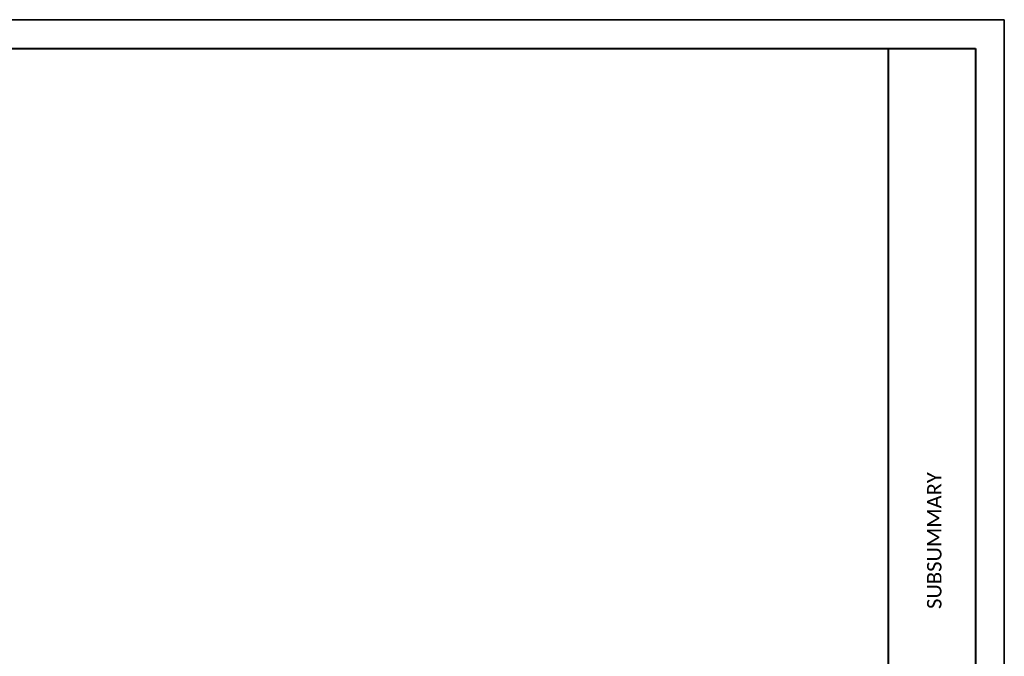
# Paper-space layout 'GENERAL SUMMARY' of a CAD drawing. Header units: feet. Extents: x -0.4 to 35.6, y -25.2 to 23.8.
# Tile 5 of 5: x 17.1 to 35.6, y 11.8 to 23.8. Entities that reach past the tile are written whole.
import ezdxf

# ---------------------------------------------------------------- set-up
doc = ezdxf.new("R2010")
doc.units = ezdxf.units.FT
doc.header["$MEASUREMENT"] = 0
doc.layers.add('SH_Border', color=7, linetype='Continuous', lineweight=40)
doc.layers.add('SH_Data', color=7, linetype='Continuous', lineweight=0)
doc.styles.add('Style-Calibri', font='calibri.ttf')

# ---------------------------------------------------------------- blocks, each defined once
blk = doc.blocks.new('BORDER_1')
at = {"flags": 128}
blk.add_lwpolyline([(0, 0), (36, 0), (36, 24), (0, 24)], close=True, dxfattribs=at)
at = {"layer": 'SH_Border', "color": 7, "linetype": 'Continuous', "lineweight": 40}
blk.add_line((33.81818181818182, 0.5454545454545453), (33.81818181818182, 23.45454545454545), dxfattribs=at)
at = {"layer": 'SH_Border', "color": 7, "linetype": 'Continuous', "lineweight": 40, "flags": 128}
blk.add_lwpolyline([(35.45454545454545, 23.45454545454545), (35.45454545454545, 0.5454545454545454), (1.636363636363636, 0.5454545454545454), (1.636363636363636, 23.45454545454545)], close=True, dxfattribs=at)
at = {"layer": 'SH_Data', "color": 7, "linetype": 'Continuous', "lineweight": 0, "insert": (34.68181818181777, 14.18181818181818), "char_height": 0.2727272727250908, "attachment_point": 5, "rotation": 90, "line_spacing_factor": 0.6, "style": 'Style-Calibri'}
blk.add_mtext('SUBSUMMARY', dxfattribs=at)

psp = doc.layouts.new('GENERAL SUMMARY')

# ---------------------------------------------------------------- linework, layer by layer
at = {"layer": 'Defpoints'}
psp.add_lwpolyline([(-0.3937010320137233, 23.8031504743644), (35.60629896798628, 23.8031504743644), (35.60629896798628, -0.1968495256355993), (-0.3937010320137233, -0.1968495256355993)], close=True, dxfattribs=at)

# ---------------------------------------------------------------- block references
psp.add_blockref('BORDER_1', (-0.3937010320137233, -0.1968495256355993))

doc.saveas('drawing.dxf')
